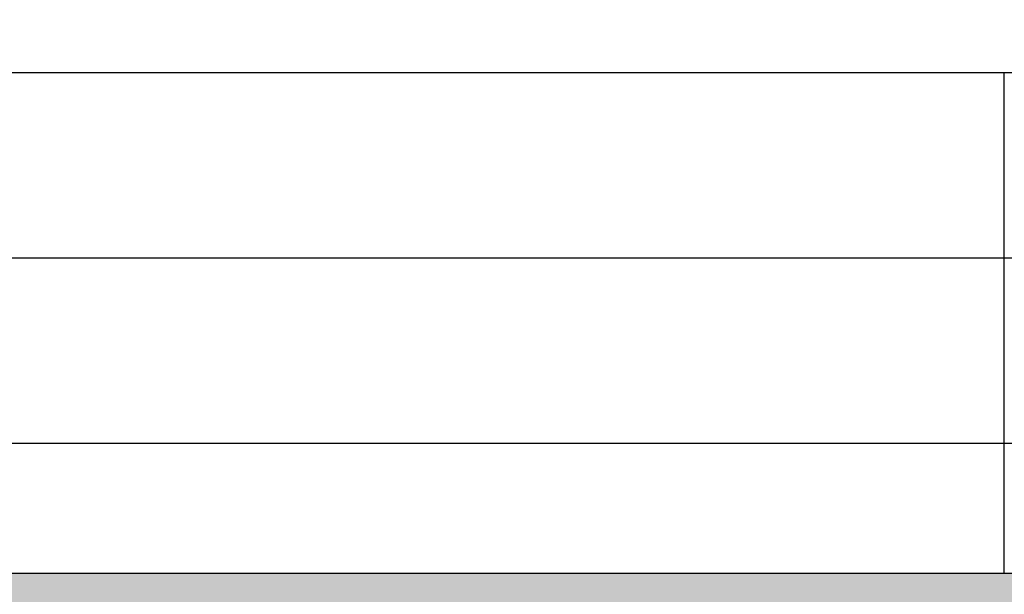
# Model space of a CAD drawing. Header units: millimetres. Extents: x -15250 to 1651995, y -140807 to 78716.
# Tile 19 of 45: x 50956 to 51222, y -97496 to -97341. Entities that reach past the tile are written whole.
import ezdxf
from ezdxf.enums import TextEntityAlignment as Align

# ---------------------------------------------------------------- set-up
doc = ezdxf.new("R2010")
doc.units = ezdxf.units.MM
doc.header["$LTSCALE"] = 100
doc.layers.add('030-PBR popis', color=12, linetype='Continuous', lineweight=9)
doc.styles.add('ISOCPEUB_10', font='isocpeur.ttf')
doc.styles.add('ISOCPEUR', font='isocpeur.ttf')
doc.styles.add('ISOCPEUR_10', font='isocpeur.ttf')

# ---------------------------------------------------------------- blocks, each defined once
blk = doc.blocks.new('RAZITKO-KCC')
h = blk.add_hatch(color=256)
h.paths.add_polyline_path([(-140, 76), (-140, 103), (0, 103), (0, 76)])
h.paths.add_polyline_path([(-139, 77), (-139, 102), (-70.5, 102), (-70.5, 77)], flags=16)
h.paths.add_polyline_path([(-69.5, 77), (-69.5, 102), (-1, 102), (-1, 77)], flags=16)
for p, q in [((-140, 116.5), (0, 116.5)), ((-70, 103), (-70, 116.5)), ((-140, 111.5), (0, 111.5)), ((-140, 106.5), (0, 106.5)), ((-140, 103), (0, 103))]:
    blk.add_line(p, q)
at = {"color": 3}
for tag, p, height, style in [('INVESTOR_jméno', (-130.18, 85.973), 2.5, 'ISOCPEUR_10'), ('INVESTOR_ulice', (-130.18, 82.294), 2.5, 'ISOCPEUR_10'), ('INVESTOR_město', (-130.18, 78.63), 2.5, 'ISOCPEUR_10'), ('HLAVNÍ_INŽENÝR_PROJEKTU', (-69, 69), 2.5, 'ISOCPEUR_10'), ('PROFESE', (-139, 69), 2.5, 'ISOCPEUR_10'), ('ZODPOVĚDNÝ_PROJEKTANT_PROFESE', (-69, 60), 2.5, 'ISOCPEUR_10'), ('ZPRACOVATEL_PROFESE_jméno', (-139, 60), 2.5, 'ISOCPEUR_10'), ('ZPRACOVATEL_PROFESE_ulice', (-139, 55.5), 2.5, 'ISOCPEUR_10'), ('ZPRACOVATEL_PROFESE_město', (-139, 51), 2.5, 'ISOCPEUR_10'), ('VYPRACOVAL', (-69, 51), 2.5, 'ISOCPEUR_10'), ('ARCHIV', (-19, 31), 2.5, 'ISOCPEUR_10'), ('MISTO_STAVBY', (-139, 22), 2.5, 'ISOCPEUR_10'), ('MĚŘÍTKO', (-48.5, 13), 2.5, 'ISOCPEUR_10'), ('FORMÁT', (-30.5, 13), 2.5, 'ISOCPEUR_10'), ('STUPEŇ_DOKUMENTACE', (-139, 13), 2, 'ISOCPEUR_10'), ('DATUM', (-69, 13), 2.5, 'ISOCPEUR_10'), ('OBJEKT', (-69, 2.5), 3.5, 'ISOCPEUB_10')]:
    blk.add_attdef(tag, p, '', height=height, dxfattribs=dict(at, style=style))
at = {"color": 3, "linetype": 'ByBlock', "style": 'ISOCPEUB_10'}
for tag, p in [('NÁZEV_STAVBY', (-139, 41)), ('OBSAH_PŘÍLOHY', (-139, 31))]:
    blk.add_attdef(tag, p, '', height=3.5, dxfattribs=at)
blk.add_attdef('Č_PŘÍLOHY-č_zakázky', text='', height=3.5, dxfattribs=at).set_placement((-122.5, 2.5), align=Align.RIGHT)
for tag, p in [('Č_PŘÍLOHY-stupeň_dokumentace', (-118.5, 2.5)), ('Č_PŘÍLOHY-část_dokumentace', (-111.5, 2.5)), ('Č_PŘÍLOHY-objekt', (-104.5, 2.5)), ('Č_PŘÍLOHY-profese', (-96, 2.5)), ('Č_PŘÍLOHY-výkres', (-86, 2.5)), ('Č_PŘÍLOHY-revize', (-76, 2.5))]:
    blk.add_attdef(tag, text='', height=3.5, dxfattribs=at).set_placement(p, align=Align.CENTER)
at = {"color": 3, "style": 'ISOCPEUR_10'}
blk.add_attdef('OBJEKT_UPŘESNĚNÍ', text='', height=2.5, dxfattribs=at).set_placement((-22, 2.5), align=Align.RIGHT)

msp = doc.modelspace()

# ---------------------------------------------------------------- block references
at = {"xscale": 10, "yscale": 10, "zscale": 10}
msp.add_blockref('RAZITKO-KCC', (51921.81, -98520.34), dxfattribs=at)

# ---------------------------------------------------------------- texts
at = {"layer": '030-PBR popis', "color": 7, "linetype": 'ByBlock', "insert": (48045.2, -33900), "char_height": 400, "attachment_point": 1, "line_spacing_factor": 1.8, "style": 'ISOCPEUR'}
msp.add_mtext_dynamic_manual_height_columns('{\\H2x;LEGENDA PO - PBŘ:}\\P\\pl4000;HRANICE POŽÁRNÍHO ÚSEKU\\PEPS SE SAMOČINNÝMI A TLAČÍTKOVÝMI HLÁSIČI VIZ. PROJEKT EPS\\PNOUZOVÉ OSVĚTLENÍ\\PPŘENOSNÉ HASICÍ PŘÍSTROJE (SPECIFIKACE DLE POŽÁRNÍ ZPRÁVY)\\PVNITŘNÍ POŽÁRNÍ HYDRANTOVÁ SKŘÍŇ (BÍLÁ; PHP, D 30 m, EPS)\\PVÝCHOD NA VOLNÉ PROSTRANSTVÍ\\PSMĚR ÚNIKU (DOPLNĚNÝ O POČET UNIKAJÍCÍCH OSOB) \\PAKUSTICKÉ POPLACHOVÉ ZAŘÍZENÍ\\POZNAČENÍ POŽÁRNÍHO ÚSEKU\\PNEJNIŽŠÍ POŽADOVANÁ POŽÁRNÍ ODOLNOST VODOROVNÉ KONSTRUKCE\\PNEJNIŽŠÍ POŽADOVANÁ POŽÁRNÍ ODOLNOST SVISLÉ KONSTRUKCE\\PNEJNIŽŠÍ POŽADOVANÁ POŽÁRNÍ ODOLNOST POŽÁRNÍHO UZÁVĚRU', width=26908.9543, gutter_width=2000, heights=[0], dxfattribs=at)

doc.saveas('drawing.dxf')
